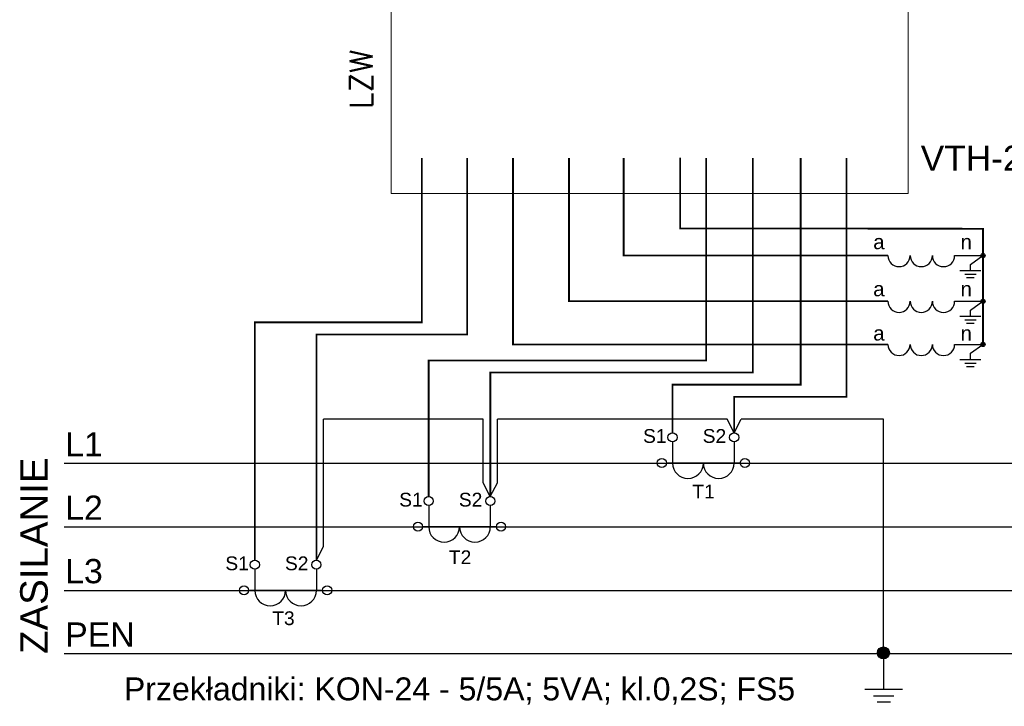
# Model space of a CAD drawing. Header units: centimetres. Extents: x -4644 to 5368, y -667 to 1552.
# Tile 44 of 48: x 3964 to 4531, y -225 to 170. Entities that reach past the tile are written whole.
import ezdxf

# ---------------------------------------------------------------- set-up
doc = ezdxf.new("R2010")
doc.units = ezdxf.units.CM
doc.header["$MEASUREMENT"] = 0
doc.layers.get('0').update_dxf_attribs({"linetype": 'CONTINUOUS'})
for name, color, linetype in [('Aparatura', 7, 'CONTINUOUS'), ('SCHEMAT', 7, 'CONTINUOUS'), ('tekst', 7, 'CONTINUOUS')]:
    doc.layers.add(name, color=color, linetype=linetype)
doc.styles.add('ARIAL', font='arial.ttf')
doc.styles.add('Arial CE', font='ARIAL.TTF')
doc.styles.add('Arial h-20', font='ARIAL.TTF', dxfattribs={"height": 20})
doc.styles.add('Arial h-70', font='ARIAL.TTF', dxfattribs={"height": 70})
doc.styles.get("Standard").update_dxf_attribs({"font": 'TXT.SHX'})
picture_1 = doc.add_image_def('image3.png', size_in_pixel=(623, 256))

msp = doc.modelspace()

# ---------------------------------------------------------------- hatches: boundary and pattern name
for points in [[(4517.57, 34.44, -1), (4519.96, 34.44, -1)], [(4517.57, 8.13, -1), (4519.96, 8.13, -1)], [(4517.57, -16.74, -1), (4519.96, -16.74, -1)]]:
    msp.add_hatch(color=256).paths.add_polyline_path(points)
at = {"layer": 'Aparatura'}
msp.add_hatch(color=256, dxfattribs=at).paths.add_polyline_path([(4458.03, -194.29, -1), (4464.92, -194.29, -1)])

# ---------------------------------------------------------------- linework, layer by layer
for p, q in [((4502.45, 34.44), (4518.77, 34.44)), ((4511.59, 29.34), (4518.77, 34.44)), ((4511.59, 25.67), (4511.59, 29.34)), ((4502.45, 8.13), (4518.77, 8.13)), ((4511.59, 3.02), (4518.77, 8.13)), ((4511.59, -0.64), (4511.59, 3.02)), ((4502.45, -16.74), (4518.77, -16.74)), ((4511.59, -21.85), (4518.77, -16.74)), ((4511.59, -25.52), (4511.59, -21.85)), ((4139.15, -132.97), (4139.15, -59.66)), ((4231.19, -59.66), (4139.15, -59.66)), ((4231.19, -96.32), (4231.19, -59.66)), ((4371.53, -59.66), (4239.27, -59.66)), ((4239.27, -96.32), (4239.27, -59.66)), ((4375.57, -67.6), (4371.53, -59.66)), ((4375.57, -67.6), (4379.61, -59.66)), ((4461.47, -59.66), (4379.61, -59.66)), ((4461.47, -194.57), (4461.47, -59.66)), ((4235.23, -104.26), (4231.19, -96.32)), ((4235.23, -104.26), (4239.27, -96.32)), ((4135.11, -140.91), (4139.15, -132.97))]:
    msp.add_line(p, q)
at = {"color": 3, "const_width": 1}
for points in [[(4248.29, 90.61), (4248.29, -16.74), (4464.09, -16.74)], [(4280.5, 90.61), (4280.5, 8.13), (4464.09, 8.13)], [(4311.96, 90.61), (4311.96, 34.44), (4464.09, 34.44)], [(4344.5, 90.74), (4344.5, 50.01), (4518.8, 49.88), (4518.77, -16.74)]]:
    msp.add_lwpolyline(points, dxfattribs=at)
for centre in [(4518.77, 34.44), (4518.77, 8.13), (4518.77, -16.74)]:
    msp.add_circle(centre, 1.19)
for centre in [(4470.48, 34.44), (4483.27, 34.44), (4496.06, 34.44), (4470.48, 8.13), (4483.27, 8.13), (4496.06, 8.13), (4470.48, -16.74), (4483.27, -16.74), (4496.06, -16.74)]:
    msp.add_arc(centre, 6.39, 180, 0)
at = {"layer": 'Aparatura', "ltscale": 10}
for p, q in [((4517.6, 25.67), (4505.39, 25.67)), ((4514.78, 25.67), (4508.28, 25.67)), ((4514.78, 23.51), (4508.28, 23.51)), ((4513.64, 21.58), (4509.3, 21.58)), ((4517.6, -0.64), (4505.39, -0.64)), ((4514.78, -0.64), (4508.28, -0.64)), ((4514.78, -2.81), (4508.28, -2.81)), ((4513.64, -4.73), (4509.3, -4.73)), ((4517.6, -25.52), (4505.39, -25.52)), ((4514.78, -25.52), (4508.28, -25.52)), ((4514.78, -27.68), (4508.28, -27.68)), ((4513.64, -29.61), (4509.3, -29.61)), ((4461.6, -194.54), (4461.6, -215.1)), ((4461.6, -194.54), (4461.6, -215.1)), ((4450.76, -215.1), (4472.55, -215.1)), ((4455.79, -215.1), (4467.4, -215.1)), ((4455.79, -218.97), (4467.4, -218.97)), ((4457.82, -222.4), (4465.58, -222.4))]:
    msp.add_line(p, q, dxfattribs=at)
at = {"layer": 'Aparatura', "color": 1}
for p, q in [((4340.1, -72.86), (4340.1, -85.02)), ((4375.57, -72.86), (4375.57, -85.02)), ((4199.76, -109.52), (4199.76, -121.67)), ((4235.23, -109.52), (4235.23, -121.67)), ((4099.67, -146.17), (4099.67, -158.33)), ((4135.14, -146.17), (4135.14, -158.33))]:
    msp.add_line(p, q, dxfattribs=at)
at = {"layer": 'Aparatura', "color": 1, "const_width": 0.76}
for points in [[(4379.11, -85.02), (4336.56, -85.02)], [(4238.77, -121.67), (4196.22, -121.67)], [(4138.68, -158.33), (4096.13, -158.33)]]:
    msp.add_lwpolyline(points, dxfattribs=at)
at = {"layer": 'Aparatura', "color": 40}
for points in [[(3990, -85.02), (4840, -85.02)], [(3990, -121.64), (4840, -121.64)], [(3990, -158.33), (4840, -158.33)], [(3990, -194.57), (4840, -194.57)]]:
    msp.add_lwpolyline(points, dxfattribs=at)
at = {"layer": 'Aparatura', "color": 1, "ltscale": 10}
for centre in [(4340.1, -70.23), (4375.57, -70.23), (4333.93, -85.02), (4381.74, -85.02), (4199.76, -106.89), (4235.23, -106.89), (4193.59, -121.67), (4241.4, -121.67), (4099.67, -143.54), (4135.14, -143.54), (4093.5, -158.33), (4141.31, -158.33)]:
    msp.add_circle(centre, 2.63, dxfattribs=at)
at = {"layer": 'Aparatura'}
msp.add_circle((4461.47, -194.29), 3.44, dxfattribs=at)
at = {"layer": 'Aparatura', "color": 1, "ltscale": 10}
for centre in [(4348.97, -85.02), (4366.7, -85.02), (4208.63, -121.67), (4226.36, -121.67), (4108.54, -158.33), (4126.27, -158.33)]:
    msp.add_arc(centre, 8.87, 180, 0, dxfattribs=at)
at = {"layer": 'SCHEMAT', "color": 1, "const_width": 1}
for points in [[(4195.85, 90.61), (4195.85, -4.03), (4099.67, -4.03), (4099.67, -140.91)], [(4221.86, 90.61), (4221.86, -10.99), (4135.14, -10.99), (4135.14, -140.91)], [(4359.4, 90.61), (4359.4, -25.94), (4199.76, -25.94), (4199.76, -104.26)], [(4386.36, 90.61), (4386.36, -32.89), (4235.23, -32.89), (4235.23, -104.26)], [(4413.84, 90.61), (4413.84, -39.89), (4340.1, -39.89), (4340.1, -67.6)], [(4440.19, 90.61), (4440.19, -46.85), (4375.57, -46.85), (4375.57, -67.6)]]:
    msp.add_lwpolyline(points, dxfattribs=at)

# ---------------------------------------------------------------- texts
at = {"color": 1}
msp.add_text('LZW', height=13.068, rotation=90, dxfattribs=at).set_placement((4167.51, 118.81))
at = {"char_height": 8.38, "width": 19.6526, "attachment_point": 3, "style": 'ARIAL'}
for s, insert in [('a', (4462.12, 46.48)), ('n', (4512.39, 46.48)), ('a', (4462.12, 19.36)), ('n', (4512.39, 19.36)), ('a', (4462.12, -6.1)), ('n', (4512.39, -6.1))]:
    msp.add_mtext(s, dxfattribs=dict(at, insert=insert))
at = {"layer": 'Aparatura', "style": 'ARIAL'}
for s, p in [('L1', (3990.53, -81.18)), ('L2', (3990.53, -117.69)), ('L3', (3990.53, -154.2)), ('PEN', (3990.53, -190.71))]:
    msp.add_text(s, height=13.939, dxfattribs=at).set_placement(p)
at = {"layer": 'Aparatura', "ltscale": 10, "style": 'Arial h-20'}
for s, p in [('S1', (4323.14, -73.39)), ('S2', (4357.46, -73.39)), ('S1', (4182.79, -110.05)), ('S2', (4217.12, -110.05)), ('T1', (4351.49, -105.37)), ('T2', (4211.35, -143.21)), ('S1', (4082.7, -146.71)), ('S2', (4117.03, -146.71)), ('T3', (4109.7, -178.31))]:
    msp.add_text(s, height=7.92, dxfattribs=at).set_placement(p)
at = {"layer": 'Aparatura', "style": 'ARIAL'}
msp.add_text('ZASILANIE', height=15.84, rotation=90, dxfattribs=at).set_placement((3980.48, -194.92))
at = {"layer": 'Aparatura', "color": 7, "linetype": 'Continuous', "insert": (4525.21, 90.36), "char_height": 14.52, "width": 200.3296, "attachment_point": 5, "style": 'Arial CE'}
msp.add_mtext('VTH-20N', dxfattribs=at)
at = {"layer": 'tekst', "color": 3, "style": 'Arial h-70'}
msp.add_text('Przekładniki: KON-24 - 5/5A; 5VA; kl.0,2S; FS5', height=13.2, dxfattribs=at).set_placement((4024.34, -221.63))

# ---------------------------------------------------------------- pictures from other files: only their frames are drawn
at = {"color": 7, "lineweight": 13}
image = msp.add_image(picture_1, insert=(4178.23, 70.21), size_in_units=(297.47, 122.24), rotation=0, dxfattribs=at)
image.dxf.flags = 7

doc.saveas('drawing.dxf')
